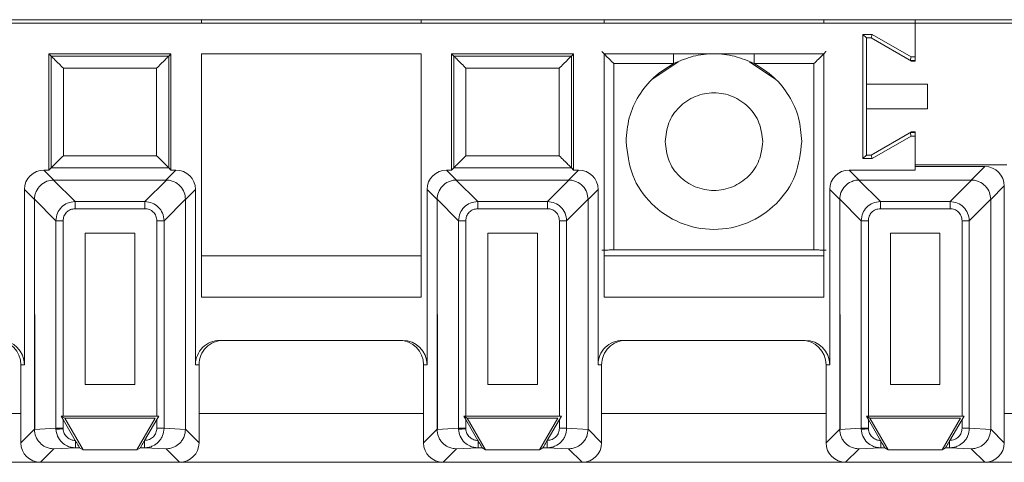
# Model space of a CAD drawing. Header units: millimetres. Extents: x -85 to 520, y 111 to 242.
# Tile 19 of 37: x 264 to 304, y 115 to 133. Entities that reach past the tile are written whole.
import ezdxf

# ---------------------------------------------------------------- set-up
doc = ezdxf.new("R2010")
doc.units = ezdxf.units.MM

msp = doc.modelspace()

# ---------------------------------------------------------------- linework, layer by layer
at = {"color": 7, "linetype": 'Continuous', "lineweight": 15}
for p, q in [((-82.554, 132.766), (484.625, 132.766)), ((271.096, 132.616), (271.096, 132.766)), ((280.096, 132.766), (280.096, 132.616)), ((287.596, 132.766), (287.596, 132.616)), ((296.596, 132.766), (296.596, 132.616)), ((300.346, 132.616), (300.346, 132.766)), ((300.346, 132.616), (135.346, 132.616)), ((300.346, 131.062), (300.346, 132.616)), ((465.346, 132.616), (300.346, 132.616)), ((300.346, 131.237), (300.346, 132.616)), ((298.201, 132.161), (298.201, 127.07)), ((298.585, 132.161), (298.201, 132.161)), ((298.346, 132.016), (298.201, 132.161)), ((298.346, 132.016), (298.546, 132.016)), ((298.346, 130.116), (298.346, 132.016)), ((298.546, 132.016), (298.585, 132.161)), ((298.546, 132.016), (300.197, 131.062)), ((300.185, 131.237), (298.585, 132.161)), ((269.846, 131.366), (264.846, 131.366)), ((264.846, 131.366), (264.935, 131.276)), ((264.846, 131.366), (264.846, 126.6)), ((269.757, 131.276), (264.935, 131.276)), ((264.935, 131.276), (264.935, 126.689)), ((269.846, 131.366), (269.757, 131.276)), ((269.757, 126.689), (269.757, 131.276)), ((269.846, 126.6), (269.846, 131.366)), ((271.096, 131.366), (271.096, 121.392)), ((280.096, 131.366), (271.096, 131.366)), ((280.096, 121.392), (280.096, 131.366)), ((286.346, 131.366), (281.346, 131.366)), ((281.346, 131.366), (281.435, 131.276)), ((281.346, 131.366), (281.346, 126.6)), ((286.257, 131.276), (281.435, 131.276)), ((281.435, 131.276), (281.435, 126.689)), ((286.346, 131.366), (286.257, 131.276)), ((286.257, 126.689), (286.257, 131.276)), ((286.346, 126.6), (286.346, 131.366)), ((296.596, 131.366), (287.596, 131.366)), ((287.596, 131.366), (287.596, 121.392)), ((296.596, 121.392), (296.596, 131.366)), ((300.146, 131.092), (300.185, 131.237)), ((300.185, 131.237), (300.346, 131.237)), ((269.257, 130.776), (265.435, 130.776)), ((265.435, 130.776), (265.435, 127.189)), ((269.257, 127.189), (269.257, 130.776)), ((285.757, 130.776), (281.935, 130.776)), ((281.935, 130.776), (281.935, 127.189)), ((285.757, 127.189), (285.757, 130.776)), ((287.999, 130.963), (290.443, 130.963)), ((287.999, 130.963), (287.999, 123.322)), ((290.634, 131.035), (289.593, 130.339)), ((294.6, 130.339), (293.559, 131.035)), ((293.75, 130.963), (296.194, 130.963)), ((296.194, 123.322), (296.194, 130.963)), ((300.346, 131.092), (300.146, 131.092)), ((300.197, 131.062), (300.346, 131.062)), ((300.846, 130.116), (298.346, 130.116)), ((298.346, 129.116), (298.346, 130.116)), ((300.846, 129.116), (300.846, 130.116)), ((298.346, 127.216), (298.346, 129.116)), ((298.346, 129.116), (300.846, 129.116)), ((300.197, 128.169), (298.546, 127.216)), ((298.585, 127.07), (300.185, 127.994)), ((300.146, 128.139), (300.185, 127.994)), ((300.346, 128.139), (300.146, 128.139)), ((300.185, 127.994), (300.346, 127.994)), ((300.346, 128.169), (300.197, 128.169)), ((300.346, 126.816), (300.346, 128.169)), ((300.346, 127.994), (300.346, 126.6)), ((265.435, 127.189), (269.257, 127.189)), ((281.935, 127.189), (285.757, 127.189)), ((298.346, 127.216), (298.201, 127.07)), ((298.546, 127.216), (298.346, 127.216)), ((298.546, 127.216), (298.585, 127.07)), ((298.201, 127.07), (298.585, 127.07)), ((304.096, 126.816), (300.346, 126.816)), ((303.196, 126.746), (300.346, 126.746)), ((302.642, 126.191), (303.196, 126.746)), ((265.051, 126.191), (264.642, 126.6)), ((264.846, 126.6), (264.642, 126.6)), ((264.935, 126.689), (264.846, 126.6)), ((269.757, 126.689), (264.935, 126.689)), ((269.642, 126.191), (270.051, 126.6)), ((269.846, 126.6), (269.757, 126.689)), ((270.051, 126.6), (269.846, 126.6)), ((281.551, 126.191), (281.142, 126.6)), ((281.346, 126.6), (281.142, 126.6)), ((281.435, 126.689), (281.346, 126.6)), ((286.257, 126.689), (281.435, 126.689)), ((286.142, 126.191), (286.551, 126.6)), ((286.346, 126.6), (286.257, 126.689)), ((286.551, 126.6), (286.346, 126.6)), ((297.642, 126.6), (298.051, 126.191)), ((300.346, 126.6), (297.642, 126.6)), ((265.918, 125.31), (265.037, 126.191)), ((265.051, 126.191), (265.037, 126.191)), ((265.051, 126.191), (269.642, 126.191)), ((268.774, 125.31), (269.656, 126.191)), ((269.642, 126.191), (269.656, 126.191)), ((282.418, 125.31), (281.537, 126.191)), ((281.551, 126.191), (281.537, 126.191)), ((281.551, 126.191), (286.142, 126.191)), ((285.274, 125.31), (286.156, 126.191)), ((286.142, 126.191), (286.156, 126.191)), ((298.037, 126.191), (298.918, 125.31)), ((298.037, 126.191), (298.051, 126.191)), ((298.051, 126.191), (302.642, 126.191)), ((301.774, 125.31), (302.656, 126.191)), ((302.642, 126.191), (302.656, 126.191)), ((303.442, 125.391), (303.996, 125.946)), ((303.996, 115.415), (303.996, 125.946)), ((264.251, 125.391), (263.842, 125.8)), ((263.842, 125.8), (263.842, 118.616)), ((270.851, 125.8), (270.442, 125.391)), ((270.851, 118.616), (270.851, 125.8)), ((280.751, 125.391), (280.342, 125.8)), ((280.342, 125.8), (280.342, 118.616)), ((287.351, 125.8), (286.942, 125.391)), ((287.351, 118.616), (287.351, 125.8)), ((297.251, 125.391), (296.842, 125.8)), ((296.842, 125.8), (296.842, 118.616)), ((264.251, 125.405), (265.132, 124.524)), ((264.251, 125.405), (264.251, 125.391)), ((264.251, 125.391), (264.267, 115.97)), ((264.251, 115.97), (264.251, 125.391)), ((265.918, 125.015), (265.918, 125.31)), ((265.918, 125.31), (268.774, 125.31)), ((268.774, 125.015), (268.774, 125.31)), ((270.442, 125.405), (269.561, 124.524)), ((270.442, 125.405), (270.442, 125.391)), ((270.442, 125.391), (270.442, 115.97)), ((280.751, 125.405), (281.632, 124.524)), ((280.751, 125.405), (280.751, 125.391)), ((280.751, 125.391), (280.767, 115.97)), ((280.751, 115.97), (280.751, 125.391)), ((282.418, 125.015), (282.418, 125.31)), ((282.418, 125.31), (285.274, 125.31)), ((285.274, 125.015), (285.274, 125.31)), ((286.942, 125.405), (286.061, 124.524)), ((286.942, 125.405), (286.942, 125.391)), ((286.942, 125.391), (286.942, 115.97)), ((297.251, 125.405), (298.132, 124.524)), ((297.251, 125.405), (297.251, 125.391)), ((297.251, 125.391), (297.267, 115.97)), ((297.251, 115.97), (297.251, 125.391)), ((298.918, 125.31), (298.918, 125.015)), ((298.918, 125.31), (301.774, 125.31)), ((301.774, 125.015), (301.774, 125.31)), ((302.561, 124.524), (303.442, 125.405)), ((303.442, 125.391), (303.442, 125.405)), ((303.442, 125.391), (303.442, 115.97)), ((265.918, 125.015), (268.774, 125.015)), ((282.418, 125.015), (285.274, 125.015)), ((298.918, 125.015), (301.774, 125.015)), ((265.427, 124.524), (265.132, 124.524)), ((265.132, 116.01), (265.132, 124.524)), ((265.427, 116.513), (265.427, 124.524)), ((269.561, 124.524), (269.266, 124.524)), ((269.266, 124.524), (269.266, 116.513)), ((269.561, 124.524), (269.561, 116.01)), ((281.927, 124.524), (281.632, 124.524)), ((281.632, 116.01), (281.632, 124.524)), ((281.927, 116.513), (281.927, 124.524)), ((286.061, 124.524), (285.766, 124.524)), ((285.766, 124.524), (285.766, 116.513)), ((286.061, 124.524), (286.061, 116.01)), ((298.427, 124.524), (298.132, 124.524)), ((298.132, 116.01), (298.132, 124.524)), ((298.427, 116.513), (298.427, 124.524)), ((302.266, 124.524), (302.561, 124.524)), ((302.266, 124.524), (302.266, 116.513)), ((302.561, 124.524), (302.561, 116.01)), ((266.332, 117.813), (266.332, 124.01)), ((266.332, 124.01), (268.361, 124.01)), ((268.361, 124.01), (268.361, 117.813)), ((282.832, 117.813), (282.832, 124.01)), ((282.832, 124.01), (284.861, 124.01)), ((284.861, 124.01), (284.861, 117.813)), ((299.332, 117.813), (299.332, 124.01)), ((299.332, 124.01), (301.361, 124.01)), ((301.361, 124.01), (301.361, 117.813)), ((280.096, 123.089), (271.096, 123.089)), ((296.596, 123.089), (287.596, 123.089)), ((296.194, 123.322), (287.999, 123.322)), ((271.096, 121.392), (280.096, 121.392)), ((287.596, 121.392), (296.596, 121.392)), ((279.342, 119.616), (271.851, 119.616)), ((295.842, 119.616), (288.351, 119.616)), ((263.842, 118.616), (263.696, 118.616)), ((263.696, 118.616), (263.696, 115.415)), ((270.996, 118.616), (270.851, 118.616)), ((270.996, 115.415), (270.996, 118.616)), ((280.342, 118.616), (280.196, 118.616)), ((280.196, 118.616), (280.196, 115.415)), ((287.496, 118.616), (287.351, 118.616)), ((287.496, 115.415), (287.496, 118.616)), ((296.842, 118.616), (296.696, 118.616)), ((296.696, 118.616), (296.696, 115.415)), ((268.361, 117.813), (266.332, 117.813)), ((284.861, 117.813), (282.832, 117.813)), ((301.361, 117.813), (299.332, 117.813)), ((265.347, 116.513), (265.49, 116.43)), ((265.427, 116.374), (265.347, 116.513)), ((265.347, 116.513), (265.427, 116.513)), ((269.266, 116.513), (265.427, 116.513)), ((265.925, 115.511), (265.427, 116.374)), ((265.427, 116.01), (265.427, 116.374)), ((265.49, 116.43), (266.241, 115.13)), ((269.203, 116.43), (265.49, 116.43)), ((268.452, 115.13), (269.203, 116.43)), ((269.266, 116.374), (268.768, 115.511)), ((269.346, 116.513), (269.266, 116.374)), ((269.266, 116.513), (269.346, 116.513)), ((269.266, 116.374), (269.266, 116.01)), ((281.847, 116.513), (281.99, 116.43)), ((281.927, 116.374), (281.847, 116.513)), ((281.847, 116.513), (281.927, 116.513)), ((285.766, 116.513), (281.927, 116.513)), ((282.425, 115.511), (281.927, 116.374)), ((281.927, 116.01), (281.927, 116.374)), ((281.99, 116.43), (282.741, 115.13)), ((285.703, 116.43), (281.99, 116.43)), ((284.952, 115.13), (285.703, 116.43)), ((285.766, 116.374), (285.268, 115.511)), ((285.846, 116.513), (285.766, 116.374)), ((285.766, 116.513), (285.846, 116.513)), ((285.766, 116.374), (285.766, 116.01)), ((298.347, 116.513), (298.49, 116.43)), ((298.427, 116.374), (298.347, 116.513)), ((298.347, 116.513), (298.427, 116.513)), ((302.266, 116.513), (298.427, 116.513)), ((298.925, 115.511), (298.427, 116.374)), ((298.427, 116.01), (298.427, 116.374)), ((298.49, 116.43), (299.241, 115.13)), ((302.203, 116.43), (298.49, 116.43)), ((301.452, 115.13), (302.203, 116.43)), ((302.266, 116.374), (301.768, 115.511)), ((302.346, 116.513), (302.266, 116.374)), ((302.266, 116.513), (302.346, 116.513)), ((302.266, 116.374), (302.266, 116.01)), ((263.696, 115.415), (264.251, 115.97)), ((265.132, 116.01), (264.251, 115.968)), ((264.267, 115.97), (264.251, 115.968)), ((264.251, 115.97), (264.251, 115.968)), ((265.132, 116.01), (265.427, 116.01)), ((265.132, 116.01), (265.133, 115.973)), ((265.427, 115.987), (265.427, 116.01)), ((269.266, 116.01), (269.561, 116.01)), ((269.561, 116.01), (270.442, 115.968)), ((270.442, 115.97), (270.442, 115.968)), ((270.442, 115.97), (270.996, 115.415)), ((280.196, 115.415), (280.751, 115.97)), ((281.632, 116.01), (280.751, 115.968)), ((280.767, 115.97), (280.751, 115.968)), ((280.751, 115.97), (280.751, 115.968)), ((281.632, 116.01), (281.927, 116.01)), ((281.632, 116.01), (281.633, 115.973)), ((281.927, 115.987), (281.927, 116.01)), ((285.766, 116.01), (286.061, 116.01)), ((286.061, 116.01), (286.942, 115.968)), ((286.942, 115.97), (286.942, 115.968)), ((286.942, 115.97), (287.496, 115.415)), ((296.696, 115.415), (297.251, 115.97)), ((298.132, 116.01), (297.251, 115.968)), ((297.267, 115.97), (297.251, 115.968)), ((297.251, 115.97), (297.251, 115.968)), ((298.132, 116.01), (298.427, 116.01)), ((298.132, 116.01), (298.133, 115.973)), ((298.427, 115.987), (298.427, 116.01)), ((302.266, 116.01), (302.561, 116.01)), ((302.561, 116.01), (303.442, 115.968)), ((303.442, 115.97), (303.442, 115.968)), ((303.442, 115.97), (303.996, 115.415)), ((265.935, 115.493), (265.925, 115.511)), ((265.934, 115.493), (265.934, 115.211)), ((268.768, 115.511), (268.758, 115.494)), ((268.758, 115.211), (268.758, 115.493)), ((282.435, 115.493), (282.425, 115.511)), ((282.434, 115.493), (282.434, 115.211)), ((285.268, 115.511), (285.258, 115.494)), ((285.258, 115.211), (285.258, 115.493)), ((298.935, 115.493), (298.925, 115.511)), ((298.934, 115.493), (298.934, 115.211)), ((301.768, 115.511), (301.758, 115.494)), ((301.758, 115.211), (301.758, 115.493)), ((265.05, 115.169), (264.496, 114.616)), ((265.934, 115.211), (265.05, 115.169)), ((266.101, 115.211), (265.934, 115.211)), ((266.241, 115.13), (266.101, 115.211)), ((268.452, 115.13), (266.241, 115.13)), ((268.591, 115.211), (268.452, 115.13)), ((268.758, 115.211), (268.591, 115.211)), ((269.643, 115.169), (268.758, 115.211)), ((269.643, 115.169), (270.196, 114.616)), ((281.55, 115.169), (280.996, 114.616)), ((282.434, 115.211), (281.55, 115.169)), ((282.601, 115.211), (282.434, 115.211)), ((282.741, 115.13), (282.601, 115.211)), ((284.952, 115.13), (282.741, 115.13)), ((285.091, 115.211), (284.952, 115.13)), ((285.258, 115.211), (285.091, 115.211)), ((286.143, 115.169), (285.258, 115.211)), ((286.143, 115.169), (286.696, 114.616)), ((298.05, 115.169), (297.496, 114.616)), ((298.934, 115.211), (298.05, 115.169)), ((299.101, 115.211), (298.934, 115.211)), ((299.241, 115.13), (299.101, 115.211)), ((301.452, 115.13), (299.241, 115.13)), ((301.591, 115.211), (301.452, 115.13)), ((301.758, 115.211), (301.591, 115.211)), ((302.643, 115.169), (301.758, 115.211)), ((302.643, 115.169), (303.196, 114.616)), ((253.696, 114.616), (264.496, 114.616)), ((264.496, 114.616), (270.196, 114.616)), ((270.196, 114.616), (280.996, 114.616)), ((280.996, 114.616), (286.696, 114.616)), ((286.696, 114.616), (297.496, 114.616)), ((297.496, 114.616), (303.196, 114.616)), ((303.196, 114.616), (313.996, 114.616))]:
    msp.add_line(p, q, dxfattribs=at)
at = {"color": 8, "linetype": 'Continuous', "lineweight": 15}
for p, q in [((290.443, 131.366), (290.443, 130.963)), ((293.75, 131.366), (293.75, 130.963)), ((254.496, 116.616), (263.696, 116.616)), ((264.251, 116.616), (264.266, 116.616)), ((270.996, 116.616), (280.196, 116.616)), ((280.751, 116.616), (280.766, 116.616)), ((287.496, 116.616), (296.696, 116.616)), ((297.251, 116.616), (297.266, 116.616)), ((303.996, 116.616), (313.196, 116.616))]:
    msp.add_line(p, q, dxfattribs=at)
at = {"color": 7, "linetype": 'Continuous', "lineweight": 15, "flags": 128}
for points in [[(265.427, 115.987), (265.376, 115.984), (265.325, 115.982), (265.278, 115.98), (265.236, 115.978), (265.199, 115.976), (265.169, 115.975), (265.146, 115.974), (265.133, 115.973)], [(281.927, 115.987), (281.876, 115.984), (281.825, 115.982), (281.778, 115.98), (281.736, 115.978), (281.699, 115.976), (281.669, 115.975), (281.646, 115.974), (281.633, 115.973)], [(298.427, 115.987), (298.376, 115.984), (298.325, 115.982), (298.278, 115.98), (298.236, 115.978), (298.199, 115.976), (298.169, 115.975), (298.146, 115.974), (298.133, 115.973)]]:
    msp.add_lwpolyline(points, dxfattribs=at)
at = {"color": 7, "linetype": 'Continuous', "lineweight": 15}
for centre, major_axis, ratio, start_param, end_param in [((303.196, 125.945), (0.566, 0.566), 0.999924, 5.497825, 7.068545), ((264.642, 125.8), (-0.566, 0.566), 0.999924, 5.497825, 7.068545), ((270.051, 125.8), (0.566, 0.566), 0.999924, 5.497825, 7.068545), ((281.142, 125.8), (-0.566, 0.566), 0.999924, 5.497825, 7.068545), ((286.551, 125.8), (0.566, 0.566), 0.999924, 5.497825, 7.068545), ((297.642, 125.8), (-0.566, 0.566), 0.999924, 5.497825, 7.068545), ((262.696, 118.616), (1, 0), 0.999962, 0, 1.570796), ((262.842, 118.616), (1, 0), 0.999962, 0, 1.570796), ((271.851, 118.616), (1, 0), 0.999962, 1.570796, 3.141593), ((271.996, 118.616), (1, 0), 0.999962, 1.570796, 3.141593), ((279.196, 118.616), (1, 0), 0.999962, 0, 1.570796), ((279.342, 118.616), (1, 0), 0.999962, 0, 1.570796), ((288.351, 118.616), (1, 0), 0.999962, 1.570796, 3.141593), ((288.496, 118.616), (1, 0), 0.999962, 1.570796, 3.141593), ((295.696, 118.616), (1, 0), 0.999962, 0, 1.570796), ((295.842, 118.616), (1, 0), 0.999962, 0, 1.570796), ((264.496, 115.416), (-0.566, -0.566), 0.999924, 5.497825, 7.068545), ((270.196, 115.416), (0.566, -0.566), 0.999924, 5.497825, 7.068545), ((280.996, 115.416), (-0.566, -0.566), 0.999924, 5.497825, 7.068545), ((286.696, 115.416), (0.566, -0.566), 0.999924, 5.497825, 7.068545), ((297.496, 115.416), (-0.566, -0.566), 0.999924, 5.497825, 7.068545), ((303.196, 115.416), (0.566, -0.566), 0.999924, 5.497825, 7.068545)]:
    msp.add_ellipse(centre, major_axis=major_axis, ratio=ratio, start_param=start_param, end_param=end_param, dxfattribs=at)
for points, knots in [([(264.935, 131.276), (264.938, 131.274), (264.942, 131.27), (264.973, 131.238), (265.023, 131.189), (265.114, 131.098), (265.255, 130.957), (265.376, 130.836), (265.435, 130.776)], [0, 0, 0, 0, 0.101454, 0.209903, 0.328442, 0.459441, 0.7345, 1, 1, 1, 1]), ([(269.757, 131.276), (269.755, 131.274), (269.751, 131.27), (269.719, 131.239), (269.67, 131.189), (269.579, 131.098), (269.438, 130.957), (269.317, 130.836), (269.257, 130.776)], [0, 0, 0, 0, 0.1014553, 0.2099058, 0.3284455, 0.4594373, 0.7344798, 1, 1, 1, 1]), ([(281.435, 131.276), (281.438, 131.274), (281.442, 131.27), (281.473, 131.238), (281.523, 131.189), (281.614, 131.098), (281.755, 130.957), (281.876, 130.836), (281.935, 130.776)], [0, 0, 0, 0, 0.1014586, 0.209909, 0.3284363, 0.4594539, 0.7344965, 1, 1, 1, 1]), ([(286.257, 131.276), (286.255, 131.274), (286.251, 131.27), (286.219, 131.239), (286.17, 131.189), (286.079, 131.098), (285.938, 130.957), (285.817, 130.836), (285.757, 130.776)], [0, 0, 0, 0, 0.101458, 0.20991, 0.328453, 0.459447, 0.734496, 1, 1, 1, 1]), ([(287.499, 131.463), (287.5, 131.462), (287.503, 131.458), (287.533, 131.428), (287.581, 131.381), (287.671, 131.291), (287.813, 131.149), (287.936, 131.025), (287.999, 130.963)], [0, 0, 0, 0, 0.100592, 0.207678, 0.324401, 0.453191, 0.724527, 1, 1, 1, 1]), ([(293.75, 130.963), (293.487, 131.077), (292.959, 131.306), (292.096, 131.395), (291.233, 131.306), (290.706, 131.077), (290.443, 130.963)], [0, 0, 0, 0, 0.250003, 0.500004, 0.750005, 1, 1, 1, 1]), ([(296.194, 130.963), (296.256, 131.025), (296.38, 131.149), (296.522, 131.291), (296.612, 131.381), (296.66, 131.428), (296.689, 131.458), (296.693, 131.462), (296.694, 131.463)], [0, 0, 0, 0, 0.275476, 0.546794, 0.67558, 0.792283, 0.899377, 1, 1, 1, 1]), ([(290.443, 130.963), (290.163, 130.789), (289.604, 130.442), (288.987, 129.658), (288.574, 128.75), (288.522, 128.094), (288.496, 127.766)], [0, 0, 0, 0, 0.250001, 0.500001, 0.750001, 1, 1, 1, 1]), ([(295.696, 127.766), (295.67, 128.094), (295.619, 128.75), (295.205, 129.658), (294.589, 130.442), (294.03, 130.789), (293.75, 130.963)], [0, 0, 0, 0, 0.250001, 0.500002, 0.750004, 1, 1, 1, 1]), ([(290.096, 127.766), (290.126, 128.027), (290.187, 128.551), (290.649, 129.217), (291.31, 129.661), (292.096, 129.818), (292.883, 129.661), (293.544, 129.217), (294.006, 128.551), (294.066, 128.027), (294.096, 127.766)], [0, 0, 0, 0, 0.125001, 0.25, 0.375001, 0.499999, 0.625001, 0.749999, 0.875, 1, 1, 1, 1]), ([(288.496, 127.766), (288.55, 127.294), (288.659, 126.352), (289.491, 125.154), (290.681, 124.353), (292.096, 124.072), (293.512, 124.353), (294.702, 125.154), (295.534, 126.352), (295.642, 127.294), (295.696, 127.766)], [0, 0, 0, 0, 0.125, 0.250001, 0.375001, 0.499999, 0.625, 0.75, 0.875, 1, 1, 1, 1]), ([(294.096, 127.766), (294.066, 127.504), (294.006, 126.98), (293.544, 126.314), (292.883, 125.87), (292.096, 125.713), (291.31, 125.87), (290.649, 126.314), (290.187, 126.98), (290.126, 127.504), (290.096, 127.766)], [0, 0, 0, 0, 0.125, 0.250001, 0.374999, 0.500001, 0.624999, 0.75, 0.874999, 1, 1, 1, 1]), ([(264.935, 126.689), (264.937, 126.69), (264.94, 126.694), (264.967, 126.721), (265.013, 126.766), (265.099, 126.853), (265.243, 126.996), (265.37, 127.123), (265.435, 127.189)], [0, 0, 0, 0, 0.085183, 0.19404, 0.30727, 0.43395, 0.70608, 1, 1, 1, 1]), ([(269.257, 127.189), (269.323, 127.123), (269.45, 126.996), (269.593, 126.854), (269.678, 126.768), (269.722, 126.723), (269.751, 126.695), (269.755, 126.691), (269.757, 126.689)], [0, 0, 0, 0, 0.2939874, 0.5661391, 0.6886735, 0.8002901, 0.9031619, 1, 1, 1, 1]), ([(281.435, 126.689), (281.437, 126.69), (281.44, 126.694), (281.467, 126.721), (281.513, 126.766), (281.599, 126.853), (281.743, 126.996), (281.87, 127.123), (281.935, 127.189)], [0, 0, 0, 0, 0.0851864, 0.1940353, 0.3072659, 0.4339466, 0.7060781, 1, 1, 1, 1]), ([(285.757, 127.189), (285.823, 127.123), (285.95, 126.996), (286.093, 126.854), (286.178, 126.768), (286.222, 126.723), (286.251, 126.695), (286.255, 126.691), (286.257, 126.689)], [0, 0, 0, 0, 0.293972, 0.56613, 0.688667, 0.800286, 0.90316, 1, 1, 1, 1]), ([(264.251, 125.405), (264.255, 125.459), (264.263, 125.568), (264.333, 125.768), (264.486, 125.985), (264.747, 126.156), (264.944, 126.18), (265.037, 126.191)], [0, 0, 0, 0, 0.134638, 0.265594, 0.515517, 0.772348, 1, 1, 1, 1]), ([(269.656, 126.191), (269.71, 126.187), (269.818, 126.179), (270.019, 126.109), (270.236, 125.956), (270.407, 125.695), (270.431, 125.498), (270.442, 125.405)], [0, 0, 0, 0, 0.134644, 0.265608, 0.51552, 0.772362, 1, 1, 1, 1]), ([(280.751, 125.405), (280.762, 125.498), (280.786, 125.695), (280.957, 125.956), (281.174, 126.109), (281.375, 126.179), (281.483, 126.187), (281.537, 126.191)], [0, 0, 0, 0, 0.22764, 0.484483, 0.734977, 0.865781, 1, 1, 1, 1]), ([(286.156, 126.191), (286.21, 126.187), (286.318, 126.179), (286.519, 126.109), (286.736, 125.956), (286.907, 125.695), (286.931, 125.498), (286.942, 125.405)], [0, 0, 0, 0, 0.134623, 0.265589, 0.515506, 0.772353, 1, 1, 1, 1]), ([(297.251, 125.405), (297.262, 125.498), (297.286, 125.695), (297.457, 125.956), (297.674, 126.11), (297.875, 126.179), (297.983, 126.187), (298.037, 126.191)], [0, 0, 0, 0, 0.22764, 0.484484, 0.734977, 0.865805, 1, 1, 1, 1]), ([(302.656, 126.191), (302.71, 126.187), (302.818, 126.179), (303.019, 126.109), (303.236, 125.956), (303.407, 125.695), (303.431, 125.498), (303.442, 125.405)], [0, 0, 0, 0, 0.134622, 0.265587, 0.515522, 0.772354, 1, 1, 1, 1]), ([(265.132, 124.524), (265.145, 124.629), (265.171, 124.834), (265.352, 125.089), (265.608, 125.271), (265.813, 125.297), (265.918, 125.31)], [0, 0, 0, 0, 0.256873, 0.499997, 0.743098, 1, 1, 1, 1]), ([(268.774, 125.31), (268.88, 125.297), (269.085, 125.271), (269.34, 125.09), (269.522, 124.834), (269.548, 124.629), (269.561, 124.524)], [0, 0, 0, 0, 0.256877, 0.500001, 0.74311, 1, 1, 1, 1]), ([(281.632, 124.524), (281.645, 124.629), (281.671, 124.834), (281.852, 125.089), (282.108, 125.271), (282.313, 125.297), (282.418, 125.31)], [0, 0, 0, 0, 0.256873, 0.499997, 0.743098, 1, 1, 1, 1]), ([(285.274, 125.31), (285.38, 125.297), (285.585, 125.271), (285.84, 125.09), (286.022, 124.834), (286.048, 124.629), (286.061, 124.524)], [0, 0, 0, 0, 0.256858, 0.499987, 0.7431, 1, 1, 1, 1]), ([(298.132, 124.524), (298.145, 124.629), (298.171, 124.834), (298.352, 125.089), (298.608, 125.271), (298.813, 125.297), (298.918, 125.31)], [0, 0, 0, 0, 0.256873, 0.499997, 0.743098, 1, 1, 1, 1]), ([(301.774, 125.31), (301.88, 125.297), (302.085, 125.271), (302.34, 125.089), (302.522, 124.834), (302.548, 124.629), (302.561, 124.524)], [0, 0, 0, 0, 0.256881, 0.499989, 0.743101, 1, 1, 1, 1]), ([(265.427, 124.524), (265.433, 124.585), (265.443, 124.68), (265.502, 124.793), (265.563, 124.87), (265.638, 124.933), (265.754, 124.997), (265.853, 125.008), (265.918, 125.015)], [0, 0, 0, 0, 0.238945, 0.364246, 0.492398, 0.617432, 0.745717, 1, 1, 1, 1]), ([(268.774, 125.015), (268.836, 125.009), (268.93, 124.999), (269.044, 124.94), (269.121, 124.879), (269.184, 124.804), (269.248, 124.688), (269.259, 124.589), (269.266, 124.524)], [0, 0, 0, 0, 0.238935, 0.364269, 0.492392, 0.61744, 0.745725, 1, 1, 1, 1]), ([(281.927, 124.524), (281.933, 124.585), (281.943, 124.68), (282.002, 124.793), (282.063, 124.87), (282.138, 124.933), (282.254, 124.997), (282.353, 125.008), (282.418, 125.015)], [0, 0, 0, 0, 0.238941, 0.364261, 0.492392, 0.617426, 0.745714, 1, 1, 1, 1]), ([(285.274, 125.015), (285.336, 125.009), (285.43, 124.999), (285.544, 124.94), (285.621, 124.879), (285.684, 124.804), (285.748, 124.688), (285.759, 124.589), (285.766, 124.524)], [0, 0, 0, 0, 0.238943, 0.364247, 0.492375, 0.617427, 0.745717, 1, 1, 1, 1]), ([(298.427, 124.524), (298.433, 124.585), (298.443, 124.68), (298.502, 124.793), (298.563, 124.87), (298.638, 124.933), (298.753, 124.997), (298.853, 125.008), (298.918, 125.015)], [0, 0, 0, 0, 0.238941, 0.364261, 0.492392, 0.617426, 0.745714, 1, 1, 1, 1]), ([(301.774, 125.015), (301.836, 125.009), (301.93, 124.999), (302.044, 124.94), (302.121, 124.879), (302.184, 124.804), (302.248, 124.688), (302.259, 124.589), (302.266, 124.524)], [0, 0, 0, 0, 0.238943, 0.364247, 0.492375, 0.617427, 0.745717, 1, 1, 1, 1]), ([(287.999, 123.322), (287.947, 123.322), (287.833, 123.322), (287.701, 123.321), (287.607, 123.32), (287.548, 123.319), (287.506, 123.318), (287.501, 123.318), (287.499, 123.317)], [0, 0, 0, 0, 0.1978893, 0.430031, 0.559556, 0.6977444, 0.8445524, 1, 1, 1, 1]), ([(296.694, 123.317), (296.692, 123.318), (296.687, 123.318), (296.644, 123.319), (296.585, 123.32), (296.491, 123.321), (296.359, 123.322), (296.246, 123.322), (296.194, 123.322)], [0, 0, 0, 0, 0.156104, 0.303392, 0.441857, 0.571495, 0.80325, 1, 1, 1, 1]), ([(264.251, 115.968), (264.261, 115.869), (264.277, 115.717), (264.375, 115.532), (264.497, 115.377), (264.664, 115.258), (264.863, 115.182), (264.985, 115.174), (265.05, 115.169)], [0, 0, 0, 0, 0.235991, 0.362252, 0.493698, 0.70732, 0.843881, 1, 1, 1, 1]), ([(265.934, 115.211), (265.873, 115.215), (265.757, 115.223), (265.563, 115.291), (265.358, 115.43), (265.18, 115.673), (265.148, 115.875), (265.133, 115.973)], [0, 0, 0, 0, 0.15212, 0.286585, 0.501814, 0.757412, 1, 1, 1, 1]), ([(265.925, 115.511), (265.923, 115.511), (265.868, 115.508), (265.748, 115.537), (265.585, 115.629), (265.484, 115.765), (265.437, 115.888), (265.431, 115.954), (265.427, 115.987)], [0, 0, 0, 0, 0.009599, 0.217265, 0.479307, 0.739592, 0.86909, 1, 1, 1, 1]), ([(269.561, 116.01), (269.55, 115.908), (269.533, 115.752), (269.432, 115.567), (269.307, 115.413), (269.14, 115.296), (268.942, 115.223), (268.822, 115.215), (268.758, 115.211)], [0, 0, 0, 0, 0.242686, 0.369171, 0.498773, 0.713679, 0.848028, 1, 1, 1, 1]), ([(269.266, 116.01), (269.259, 115.948), (269.245, 115.82), (269.133, 115.656), (268.967, 115.537), (268.834, 115.519), (268.768, 115.511)], [0, 0, 0, 0, 0.237083, 0.489888, 0.744272, 1, 1, 1, 1]), ([(270.442, 115.968), (270.431, 115.865), (270.414, 115.709), (270.311, 115.521), (270.187, 115.37), (270.023, 115.255), (269.828, 115.182), (269.708, 115.174), (269.643, 115.169)], [0, 0, 0, 0, 0.244666, 0.372918, 0.504764, 0.710611, 0.844945, 1, 1, 1, 1]), ([(280.751, 115.968), (280.761, 115.869), (280.777, 115.717), (280.875, 115.532), (280.997, 115.377), (281.164, 115.258), (281.363, 115.182), (281.485, 115.174), (281.55, 115.169)], [0, 0, 0, 0, 0.235997, 0.362248, 0.493694, 0.707318, 0.84388, 1, 1, 1, 1]), ([(282.434, 115.211), (282.373, 115.215), (282.257, 115.223), (282.063, 115.291), (281.858, 115.43), (281.68, 115.673), (281.648, 115.875), (281.633, 115.973)], [0, 0, 0, 0, 0.15212, 0.286585, 0.501814, 0.757412, 1, 1, 1, 1]), ([(282.425, 115.511), (282.423, 115.511), (282.368, 115.508), (282.248, 115.537), (282.085, 115.629), (281.984, 115.765), (281.937, 115.888), (281.931, 115.954), (281.927, 115.987)], [0, 0, 0, 0, 0.009599, 0.217267, 0.479312, 0.739576, 0.869088, 1, 1, 1, 1]), ([(286.061, 116.01), (286.05, 115.908), (286.033, 115.752), (285.932, 115.567), (285.807, 115.413), (285.64, 115.296), (285.442, 115.223), (285.322, 115.215), (285.258, 115.211)], [0, 0, 0, 0, 0.242689, 0.369174, 0.498775, 0.71368, 0.848028, 1, 1, 1, 1]), ([(285.766, 116.01), (285.759, 115.948), (285.745, 115.82), (285.633, 115.656), (285.467, 115.537), (285.334, 115.519), (285.268, 115.511)], [0, 0, 0, 0, 0.237083, 0.489888, 0.744272, 1, 1, 1, 1]), ([(286.942, 115.968), (286.931, 115.865), (286.914, 115.709), (286.811, 115.521), (286.687, 115.37), (286.523, 115.255), (286.328, 115.182), (286.208, 115.174), (286.143, 115.169)], [0, 0, 0, 0, 0.244666, 0.372918, 0.504764, 0.710611, 0.844945, 1, 1, 1, 1]), ([(297.251, 115.968), (297.261, 115.869), (297.277, 115.717), (297.375, 115.532), (297.497, 115.377), (297.664, 115.258), (297.863, 115.182), (297.985, 115.174), (298.05, 115.169)], [0, 0, 0, 0, 0.235997, 0.362248, 0.493694, 0.707318, 0.84388, 1, 1, 1, 1]), ([(298.934, 115.211), (298.873, 115.215), (298.757, 115.223), (298.563, 115.291), (298.358, 115.43), (298.18, 115.673), (298.148, 115.875), (298.133, 115.973)], [0, 0, 0, 0, 0.152142, 0.286604, 0.501829, 0.757422, 1, 1, 1, 1]), ([(298.925, 115.511), (298.923, 115.511), (298.868, 115.508), (298.748, 115.537), (298.585, 115.629), (298.484, 115.765), (298.437, 115.888), (298.431, 115.954), (298.427, 115.987)], [0, 0, 0, 0, 0.0095993, 0.217231, 0.4793134, 0.7395808, 0.8690811, 1, 1, 1, 1]), ([(302.561, 116.01), (302.55, 115.908), (302.533, 115.752), (302.432, 115.567), (302.307, 115.413), (302.14, 115.296), (301.942, 115.223), (301.822, 115.215), (301.758, 115.211)], [0, 0, 0, 0, 0.2426888, 0.3691731, 0.4987745, 0.7136794, 0.8480051, 1, 1, 1, 1]), ([(302.266, 116.01), (302.259, 115.948), (302.245, 115.82), (302.133, 115.656), (301.967, 115.537), (301.834, 115.519), (301.768, 115.511)], [0, 0, 0, 0, 0.2370915, 0.4899061, 0.7442998, 1, 1, 1, 1]), ([(303.442, 115.968), (303.431, 115.865), (303.414, 115.709), (303.311, 115.521), (303.187, 115.37), (303.023, 115.255), (302.828, 115.182), (302.708, 115.174), (302.643, 115.169)], [0, 0, 0, 0, 0.244675, 0.37293, 0.504779, 0.710629, 0.844966, 1, 1, 1, 1]), ([(266.101, 115.211), (266.101, 115.212), (266.099, 115.214), (266.086, 115.236), (266.054, 115.289), (265.999, 115.383), (265.957, 115.456), (265.935, 115.493)], [0, 0, 0, 0, 0.109838, 0.227505, 0.473873, 0.733787, 1, 1, 1, 1]), ([(268.758, 115.494), (268.737, 115.458), (268.695, 115.386), (268.641, 115.293), (268.608, 115.238), (268.594, 115.214), (268.592, 115.212), (268.591, 115.211)], [0, 0, 0, 0, 0.255151, 0.515361, 0.762108, 0.881096, 1, 1, 1, 1]), ([(282.601, 115.211), (282.601, 115.212), (282.599, 115.214), (282.586, 115.236), (282.554, 115.289), (282.499, 115.383), (282.457, 115.456), (282.435, 115.493)], [0, 0, 0, 0, 0.109837, 0.227513, 0.473879, 0.73379, 1, 1, 1, 1]), ([(285.258, 115.494), (285.237, 115.458), (285.195, 115.386), (285.141, 115.293), (285.108, 115.238), (285.094, 115.214), (285.092, 115.212), (285.091, 115.211)], [0, 0, 0, 0, 0.255153, 0.515364, 0.762113, 0.881091, 1, 1, 1, 1]), ([(299.101, 115.211), (299.101, 115.212), (299.099, 115.214), (299.086, 115.236), (299.054, 115.289), (298.999, 115.383), (298.957, 115.456), (298.935, 115.493)], [0, 0, 0, 0, 0.109837, 0.227513, 0.473879, 0.73379, 1, 1, 1, 1]), ([(301.758, 115.494), (301.737, 115.458), (301.695, 115.386), (301.641, 115.293), (301.608, 115.238), (301.594, 115.214), (301.592, 115.212), (301.591, 115.211)], [0, 0, 0, 0, 0.255153, 0.515364, 0.762113, 0.881091, 1, 1, 1, 1])]:
    msp.add_open_spline(points, degree=3, knots=knots, dxfattribs=at)

doc.saveas('drawing.dxf')
